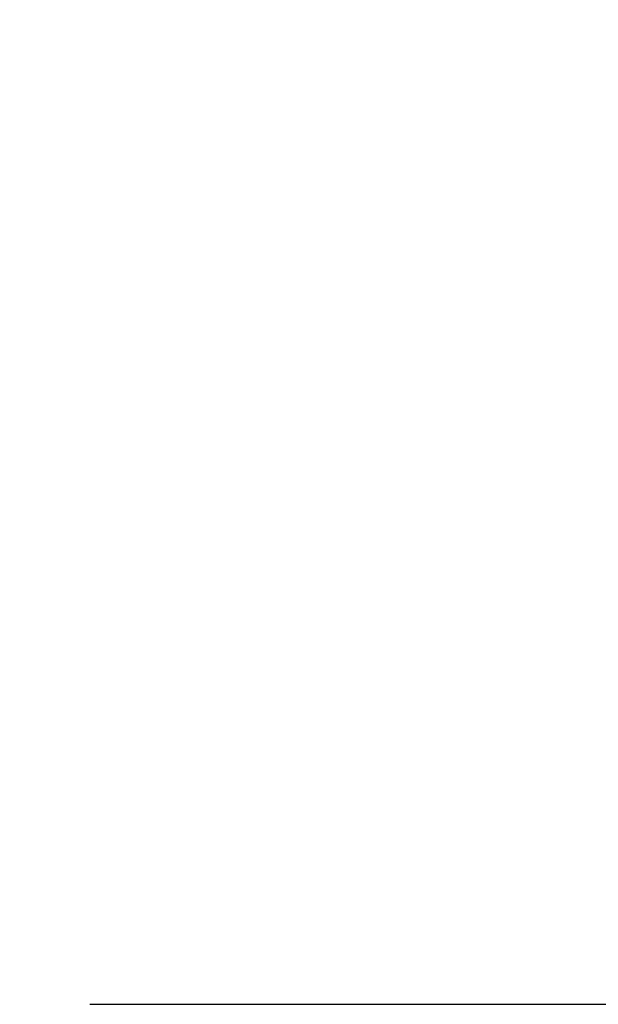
# Model space of a CAD drawing. Header units: millimetres. Extents: x 0 to 420, y 0 to 297.
# Tile 41 of 102: x 152 to 166, y 194 to 218. Entities that reach past the tile are written whole.
import ezdxf

# ---------------------------------------------------------------- set-up
doc = ezdxf.new("R2010")
doc.units = ezdxf.units.MM
doc.layers.add('CARTIGLIO', color=140, linetype='Continuous')
doc.styles.add('SLDTEXTSTYLE3', font='TXT', dxfattribs={"width": 0.75})
doc.dimstyles.new('SLDDIMSTYLE0', dxfattribs={"dimtxt": 3, "dimasz": 3, "dimexe": 0, "dimexo": 0.0625, "dimgap": 0.75, "dimtad": 1, "dimdec": 0, "dimlfac": 20, "dimrnd": 1e-09, "dimzin": 12, "dimdsep": 46, "dimtxsty": 'SLDTEXTSTYLE3', "dimsah": 1, "dimcen": 0.09, "dimadec": 0, "dimazin": 3, "dimtfac": 1, "dimtdec": 3, "dimtofl": 0, "dimtmove": 0, "dimatfit": 3, "dimfxl": 0, "dimfrac": 2, "dimtolj": 1, "dimtzin": 12, "dimarcsym": 0})

# ---------------------------------------------------------------- blocks, each defined once
blk = doc.blocks.new('_D')
at = {"layer": 'CARTIGLIO'}
for p, q in [((165.462, 239.415), (179.433, 239.415)), ((177.433, 239.415), (177.433, 194.481)), ((153.602, 194.481), (179.433, 194.481))]:
    blk.add_line(p, q, dxfattribs=at)
for points in [[(177.433, 239.415), (176.933, 236.415), (177.933, 236.415)], [(177.433, 194.481), (177.933, 197.481), (176.933, 197.481)]]:
    blk.add_solid(points, dxfattribs=at)
at = {"layer": 'CARTIGLIO', "insert": (173.566, 215.839), "char_height": 3, "attachment_point": 1, "rotation": 90, "style": 'SLDTEXTSTYLE3'}
blk.add_mtext('1', dxfattribs=at)

msp = doc.modelspace()

# ---------------------------------------------------------------- dimensions: what is measured, and where the dimension line sits
at = {"layer": 'CARTIGLIO'}
dim = msp.add_linear_dim(base=(177.433, 194.4807), p1=(163.46152, 239.41465), p2=(151.60152, 194.4807), angle=90, dimstyle='SLDDIMSTYLE0', dxfattribs=at)
dim.commit()
dim.dimension.update_dxf_attribs({"geometry": '_D', "text_midpoint": (177.433, 216.94768), "dimtype": 160})

doc.saveas('drawing.dxf')
